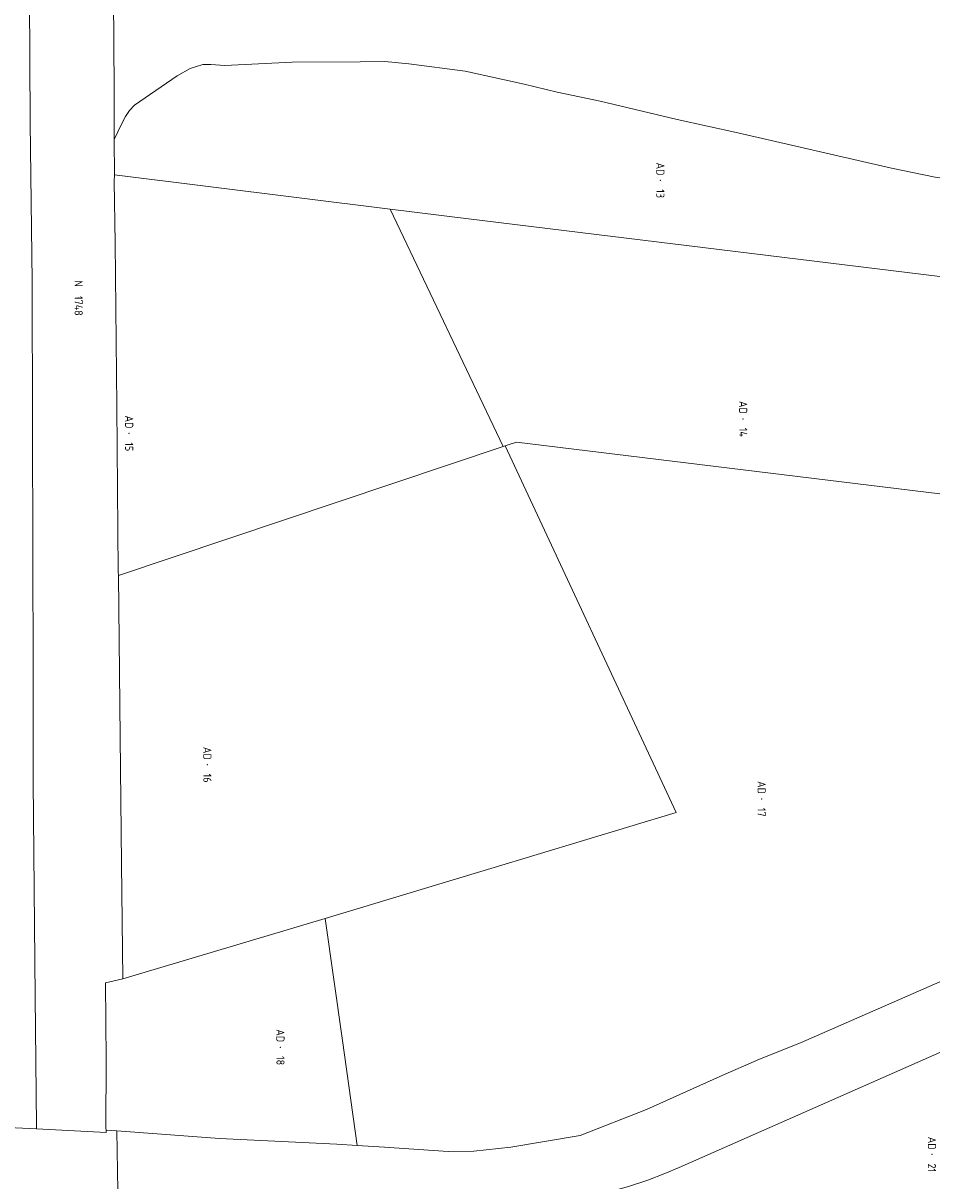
# Model space of a CAD drawing. Header units: metres. Extents: x 232711 to 233626, y 552873 to 554498.
# Tile 14 of 15: x 233423 to 233626, y 553977 to 554234. Entities that reach past the tile are written whole.
import ezdxf
from ezdxf.enums import TextEntityAlignment as Align
from ezdxf.lldxf.tags import DXFTag

# ---------------------------------------------------------------- set-up
doc = ezdxf.new("R2010")
doc.units = ezdxf.units.M
for name, color, linetype, lineweight, true_color in [('G01-D', 7, 'KG-PERCEEL', 5, 0xbe00ff), ('G02-D', 7, 'KG-PERCEEL', 5, 0xbe00ff), ('Z01', 7, 'Continuous', 5, 0xbe00ff)]:
    doc.layers.add(name, color=color, linetype=linetype, lineweight=lineweight, true_color=true_color)
doc.layers.add('G01-D VERVALLEN', color=150, linetype='KG-PERCEEL', lineweight=5)
doc.layers.add('Z01 VERVALLEN', color=150, linetype='Continuous', lineweight=5)
doc.styles.add('ISO', font='iso.shx')
doc.styles.get("Standard").update_dxf_attribs({"font": 'iso.shx'})
tags = doc.linetypes.add('KG-PERCEEL', pattern='A,5.5,-2,["P",Standard,S=1.8,R=0,X=-0.5,Y=-0.9],-2,5.5,-2,[5,NLCS.SHX,S=0.75,R=0,X=0,Y=0],-2', length=19).pattern_tags.tags
tags[6] = DXFTag(74, 10)

# ---------------------------------------------------------------- blocks, each defined once
blk = doc.blocks.new('Z01')
at = {"color": 0}
blk.add_point((0, 0), dxfattribs=at)
at = {"color": 0, "style": 'ISO', "oblique": 15}
blk.add_attdef('Z01', text='', height=1.8, dxfattribs=at).set_placement((0, 0), align=Align.MIDDLE)

msp = doc.modelspace()

# ---------------------------------------------------------------- linework, layer by layer
at = {"layer": 'G01-D', "flags": 128}
for points in [[(233424.25, 554398.68), (233424.01, 554386.4), (233423.73, 554362.4), (233423.76, 554322.65), (233424.08, 554287.72), (233424.37, 554253.44), (233424.59, 554211.61), (233424.98, 554176.47), (233425.07, 554144.39), (233425.2, 554089.32), (233425.23, 554065.49), (233425.67, 554017.8), (233425.97, 553989.1), (233425.98, 553988.4)], [(233443.23, 554207.9), (233443.17, 554218.97), (233442.99, 554249.77), (233442.78, 554286.31), (233442.54, 554327.17), (233442.35, 554359.63), (233442.19, 554385.15), (233442.52, 554395.98)], [(233443.29, 554200.06), (233504.42, 554192.42)], [(233504.42, 554192.42), (233521.76, 554190.3)], [(233521.76, 554190.3), (233626.33, 554177.5)], [(233529.94, 554139.92), (233567.84, 554058.59), (233526.73, 554046.15), (233523.06, 554045.05)], [(233529.46, 554139.76), (233529.94, 554139.92)], [(233626.33, 554129.28), (233532.43, 554140.75), (233530.33, 554140.05), (233529.94, 554139.92)], [(233626.33, 554021), (233595.46, 554007.48), (233586.3, 554003.9), (233577.57, 554000), (233561.26, 553992.71), (233546.54, 553986.91), (233531.16, 553984.38), (233522.95, 553983.45), (233517.28, 553983.43), (233503.15, 553984.34), (233497.07, 553984.75)], [(233529.5, 553969.45), (233537.15, 553970.96), (233544.29, 553972.36), (233551.42, 553974.04), (233557.3, 553975.6), (233561.57, 553977.06), (233565.31, 553978.49), (233568.55, 553979.82), (233626.33, 554005.32)], [(233443.77, 553987.95), (233441.39, 553988.12)], [(233443.99, 553974.66), (233443.77, 553987.95)], [(233497.07, 553984.75), (233492.56, 553985.04), (233466.53, 553986.31), (233443.77, 553987.95)]]:
    msp.add_lwpolyline(points, dxfattribs=at)
at = {"layer": 'G01-D VERVALLEN', "flags": 128}
for points in [[(233521.07, 554223.01), (233508.56, 554224.69), (233503.23, 554225.15), (233497.73, 554225.13), (233482.7, 554225), (233467.77, 554224.33), (233464.61, 554224.52), (233462.86, 554224.49), (233460.08, 554223.61), (233457.15, 554221.98), (233447.69, 554215.47), (233446.63, 554214.32), (233445.68, 554212.97), (233444.79, 554211.29), (233443.23, 554207.9)], [(233504.42, 554192.42), (233529.46, 554139.76)], [(233529.46, 554139.76), (233444.19, 554111.17)], [(233523.06, 554045.05), (233489.98, 554035.09)], [(233489.98, 554035.09), (233445.11, 554021.69)], [(233497.07, 553984.75), (233493.81, 554008.05), (233489.98, 554035.09)]]:
    msp.add_lwpolyline(points, dxfattribs=at)
at = {"layer": 'G02-D', "flags": 128}
for points in [[(233626.33, 554199.36), (233625.31, 554199.55), (233615.61, 554201.55), (233581.53, 554209.39), (233568.05, 554212.33), (233550.97, 554216.41), (233541.48, 554218.39), (233534.15, 554220.18), (233521.07, 554223.01)], [(233443.29, 554200.06), (233443.23, 554207.9)], [(233444.19, 554111.17), (233444.09, 554112.07), (233443.8, 554148.74), (233443.42, 554184.95), (233443.23, 554198.53), (233443.29, 554200.06)], [(233441.39, 553988.12), (233441.38, 553988.68), (233441.39, 554003.69), (233441.3, 554020.78), (233445.11, 554021.69), (233444.85, 554047.3), (233444.56, 554075.3), (233444.19, 554111.17)], [(233425.98, 553988.4), (233415.13, 553988.96)], [(233441.4, 553987.58), (233425.98, 553988.4)], [(233441.39, 553988.12), (233441.4, 553987.58)]]:
    msp.add_lwpolyline(points, dxfattribs=at)

# ---------------------------------------------------------------- block references
at = {"layer": 'Z01'}
ref = msp.add_blockref('Z01', (233564.35, 554198.83), dxfattribs=dict(at, xscale=0.9, yscale=0.9, rotation=270))
ref.add_attrib('', 'AD   13', dxfattribs={"layer": '0', "height": 1.8, "rotation": 270, "style": 'ISO'}).set_placement((233564.35, 554198.83), align=Align.MIDDLE)
ref = msp.add_blockref('Z01', (233435.32, 554172.71), dxfattribs=dict(at, xscale=0.9, yscale=0.9, rotation=270))
ref.add_attrib('', 'N  1748', dxfattribs={"layer": '0', "height": 1.8, "rotation": 270, "style": 'ISO'}).set_placement((233435.32, 554172.71), align=Align.MIDDLE)
ref = msp.add_blockref('Z01', (233582.71, 554145.9), dxfattribs=dict(at, xscale=0.9, yscale=0.9, rotation=270))
ref.add_attrib('', 'AD   14', dxfattribs={"layer": '0', "height": 1.8, "rotation": 270, "style": 'ISO'}).set_placement((233582.71, 554145.9), align=Align.MIDDLE)
ref = msp.add_blockref('Z01', (233446.52, 554142.69), dxfattribs=dict(at, xscale=0.9, yscale=0.9, rotation=270))
ref.add_attrib('', 'AD   15', dxfattribs={"layer": '0', "height": 1.8, "rotation": 270, "style": 'ISO'}).set_placement((233446.52, 554142.69), align=Align.MIDDLE)
ref = msp.add_blockref('Z01', (233586.8, 554061.62), dxfattribs=dict(at, xscale=0.9, yscale=0.9, rotation=270))
ref.add_attrib('', 'AD   17', dxfattribs={"layer": '0', "height": 1.8, "rotation": 270, "style": 'ISO'}).set_placement((233586.8, 554061.62), align=Align.MIDDLE)
ref = msp.add_blockref('Z01', (233624.57, 553982.74), dxfattribs=dict(at, xscale=0.9, yscale=0.9, rotation=270))
ref.add_attrib('', 'AD   21', dxfattribs={"layer": '0', "height": 1.8, "rotation": 270, "style": 'ISO'}).set_placement((233624.57, 553982.74), align=Align.MIDDLE)
at = {"layer": 'Z01 VERVALLEN'}
ref = msp.add_blockref('Z01', (233463.87, 554069.19), dxfattribs=dict(at, xscale=0.9, yscale=0.9, rotation=270))
ref.add_attrib('', 'AD   16', dxfattribs={"layer": '0', "height": 1.8, "rotation": 270, "style": 'ISO'}).set_placement((233463.87, 554069.19), align=Align.MIDDLE)
ref = msp.add_blockref('Z01', (233480.08, 554006.53), dxfattribs=dict(at, xscale=0.9, yscale=0.9, rotation=270))
ref.add_attrib('', 'AD   18', dxfattribs={"layer": '0', "height": 1.8, "rotation": 270, "style": 'ISO'}).set_placement((233480.08, 554006.53), align=Align.MIDDLE)

doc.saveas('drawing.dxf')
